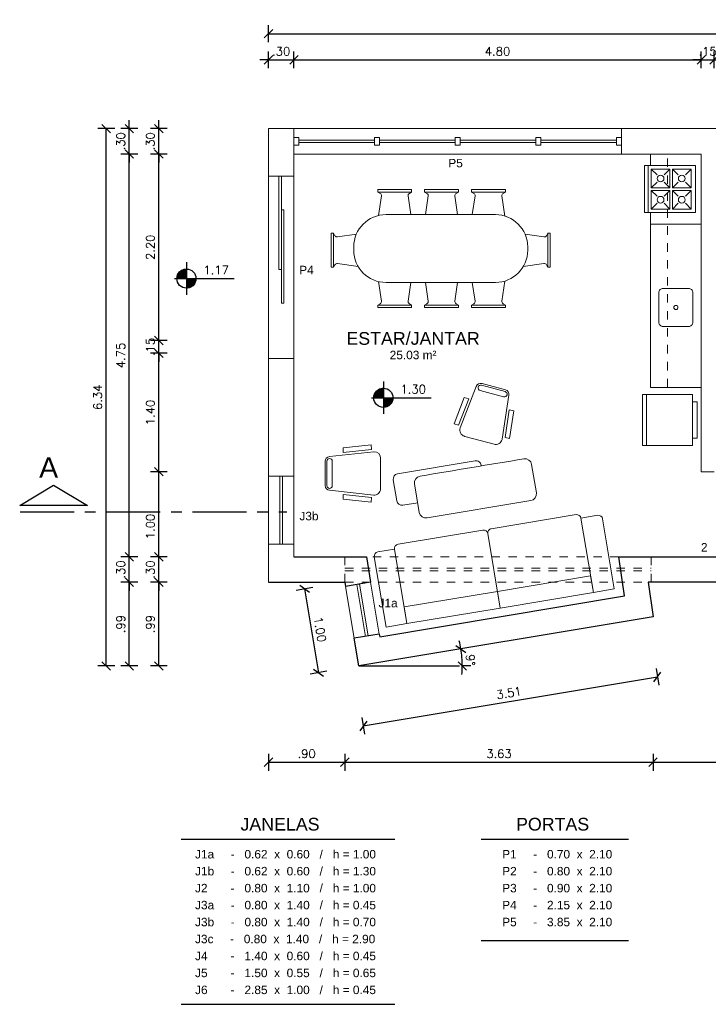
# Model space of a CAD drawing. Header units: metres. Extents: x -2.9 to 16.1, y -10.4 to 2.6.
# Tile 1 of 3: x -2.9 to 5.2, y -10.3 to 1.3. Entities that reach past the tile are written whole.
import ezdxf
from ezdxf.enums import TextEntityAlignment as Align

# ---------------------------------------------------------------- set-up
doc = ezdxf.new("R2010")
doc.units = ezdxf.units.M
for name, pattern in [('CENTER', [50.8, 31.75, -6.35, 6.35, -6.35]), ('DASHDOT', [25.4, 12.7, -6.35, 0, -6.35]), ('DIVIDE', [31.75, 12.7, -6.35, 0, -6.35, 0, -6.35])]:
    doc.linetypes.add(name, pattern=pattern)
for name, color, linetype in [('Cotas', 8, 'Continuous'), ('Esquadria', 5, 'Continuous'), ('L-CORTE', 7, 'Continuous'), ('LAYOUT', 9, 'Continuous'), ('Parede', 1, 'Continuous'), ('Parede Vista', 4, 'Continuous'), ('Piso', 8, 'Continuous'), ('Projeção Sup', 40, 'DIVIDE'), ('Símbolos', 8, 'Continuous'), ('TXT', 4, 'Continuous'), ('TXT-AREA', 3, 'Continuous'), ('TXT-COMODO', 5, 'Continuous'), ('TXT-ESQ-NUM', 3, 'Continuous')]:
    doc.layers.add(name, color=color, linetype=linetype)
doc.styles.add('Arial', font='arial.ttf')
doc.styles.add('ROMANS', font='romans.shx')
doc.dimstyles.new('COTA', dxfattribs={"dimscale": 50, "dimtxt": 0.002, "dimasz": 0.002, "dimexe": 0.002, "dimexo": 0.002, "dimgap": 0.001, "dimtad": 1, "dimzin": 4, "dimdsep": 46, "dimtxsty": 'ROMANS', "dimblk": 'OBLIQUE', "dimcen": 0.002, "dimadec": 0, "dimazin": 0, "dimtfac": 1, "dimtix": 1, "dimtmove": 2, "dimatfit": 3, "dimfxl": 0.002, "dimfxlon": 1, "dimarcsym": 0})

# ---------------------------------------------------------------- blocks, each defined once
blk = doc.blocks.new('*X2')
at = {"color": 0}
for p, q in [((9.157, 7.169), (9.378, 7.389)), ((9.158, 7.178), (9.369, 7.389)), ((9.159, 7.187), (9.359, 7.388)), ((9.16, 7.198), (9.349, 7.387)), ((9.162, 7.208), (9.338, 7.385)), ((9.162, 7.164), (9.382, 7.385)), ((9.164, 7.22), (9.327, 7.383)), ((9.168, 7.232), (9.315, 7.379)), ((9.171, 7.164), (9.382, 7.376)), ((9.173, 7.246), (9.301, 7.374)), ((9.179, 7.261), (9.286, 7.368)), ((9.18, 7.164), (9.382, 7.367)), ((9.189, 7.164), (9.382, 7.358)), ((9.19, 7.28), (9.266, 7.357)), ((9.197, 7.164), (9.382, 7.349)), ((9.206, 7.164), (9.382, 7.341)), ((9.214, 7.313), (9.233, 7.333)), ((9.215, 7.164), (9.382, 7.332)), ((9.224, 7.164), (9.382, 7.323)), ((9.233, 7.164), (9.382, 7.314)), ((9.242, 7.164), (9.382, 7.305)), ((9.25, 7.164), (9.382, 7.296)), ((9.259, 7.164), (9.382, 7.288)), ((9.268, 7.164), (9.382, 7.279)), ((9.277, 7.164), (9.382, 7.27)), ((9.286, 7.164), (9.382, 7.261)), ((9.295, 7.164), (9.382, 7.252)), ((9.303, 7.164), (9.382, 7.243)), ((9.312, 7.164), (9.382, 7.235)), ((9.321, 7.164), (9.382, 7.226)), ((9.33, 7.164), (9.382, 7.217)), ((9.339, 7.164), (9.382, 7.208)), ((9.348, 7.164), (9.382, 7.199)), ((9.356, 7.164), (9.382, 7.19)), ((9.365, 7.164), (9.382, 7.181)), ((9.374, 7.164), (9.382, 7.173))]:
    blk.add_line(p, q, dxfattribs=at)
blk = doc.blocks.new('NIVEL-PB')
at = {"layer": 'TXT', "color": 3}
for p, q in [((0, 0.192), (0, 0.14)), ((0, 0.14), (0, 0)), ((-0.14, 0), (0, 0)), ((0, 0), (0.14, 0)), ((0, 0), (0, -0.14)), ((0.14, 0), (0.562, 0)), ((0, -0.14), (0, -0.191))]:
    blk.add_line(p, q, dxfattribs=at)
blk.add_circle((0, 0), 0.113, dxfattribs=at)
at = {"layer": 'TXT', "color": 3, "xscale": 0.5, "yscale": 0.5, "zscale": 0.5}
blk.add_blockref('*X2', (-4.691, -3.582), dxfattribs=at)
at = {"layer": 'TXT', "color": 3, "xscale": 0.5, "yscale": 0.5, "zscale": 0.5, "rotation": 180}
blk.add_blockref('*X2', (4.691, 3.582), dxfattribs=at)
blk = doc.blocks.new('_Oblique')
at = {"color": 0, "linetype": 'ByBlock', "lineweight": -2}
blk.add_line((-0.5, -0.5), (0.5, 0.5), dxfattribs=at)
blk = doc.blocks.new('*D5')
at = {"layer": 'Cotas', "color": 0, "lineweight": -2, "transparency": 16777216}
for p, q in [((-1.192, -5.35), (-1.392, -5.35)), ((-1.292, -6.338), (-1.292, -5.35)), ((-1.192, -6.338), (-1.392, -6.338))]:
    blk.add_line(p, q, dxfattribs=at)
at = {"layer": 'Defpoints', "color": 0, "transparency": 16777216}
for p in [(-1.292, -5.35), (0.81, -5.35), (1.875, -6.338)]:
    blk.add_point(p, dxfattribs=at)
at = {"layer": 'Cotas', "color": 0, "lineweight": -2, "transparency": 16777216, "xscale": 0.1, "yscale": 0.1, "zscale": 0.1}
for p, rotation in [((-1.292, -5.35), 90), ((-1.292, -6.338), 270)]:
    blk.add_blockref('_Oblique', p, dxfattribs=dict(at, rotation=rotation))
at = {"layer": 'Cotas', "color": 0, "transparency": 16777216, "insert": (-1.392, -5.844), "char_height": 0.1, "attachment_point": 5, "rotation": 90, "style": 'ROMANS'}
blk.add_mtext('.99', dxfattribs=at)
blk = doc.blocks.new('*D6')
at = {"layer": 'Cotas', "color": 0, "lineweight": -2, "transparency": 16777216}
for p, q in [((-1.292, -5.05), (-1.292, -4.95)), ((-1.192, -5.05), (-1.392, -5.05)), ((-1.292, -5.35), (-1.292, -5.05)), ((-1.192, -5.35), (-1.392, -5.35)), ((-1.292, -5.35), (-1.292, -5.45))]:
    blk.add_line(p, q, dxfattribs=at)
at = {"layer": 'Defpoints', "color": 0, "transparency": 16777216}
for p in [(-1.292, -5.05), (1.11, -5.05), (0.81, -5.35)]:
    blk.add_point(p, dxfattribs=at)
at = {"layer": 'Cotas', "color": 0, "lineweight": -2, "transparency": 16777216, "xscale": 0.1, "yscale": 0.1, "zscale": 0.1}
for p, rotation in [((-1.292, -5.05), 270), ((-1.292, -5.35), 90)]:
    blk.add_blockref('_Oblique', p, dxfattribs=dict(at, rotation=rotation))
at = {"layer": 'Cotas', "color": 0, "transparency": 16777216, "insert": (-1.392, -5.2), "char_height": 0.1, "attachment_point": 5, "rotation": 90, "style": 'ROMANS'}
blk.add_mtext('.30', dxfattribs=at)
blk = doc.blocks.new('*D7')
at = {"layer": 'Cotas', "color": 0, "lineweight": -2, "transparency": 16777216}
for p, q in [((-1.192, -4.047), (-1.392, -4.047)), ((-1.292, -5.05), (-1.292, -4.047)), ((-1.192, -5.05), (-1.392, -5.05))]:
    blk.add_line(p, q, dxfattribs=at)
at = {"layer": 'Defpoints', "color": 0, "transparency": 16777216}
for p in [(-1.292, -4.047), (5.91, -4.047), (1.11, -5.05)]:
    blk.add_point(p, dxfattribs=at)
at = {"layer": 'Cotas', "color": 0, "lineweight": -2, "transparency": 16777216, "xscale": 0.1, "yscale": 0.1, "zscale": 0.1}
for p, rotation in [((-1.292, -4.047), 90), ((-1.292, -5.05), 270)]:
    blk.add_blockref('_Oblique', p, dxfattribs=dict(at, rotation=rotation))
at = {"layer": 'Cotas', "color": 0, "transparency": 16777216, "insert": (-1.392, -4.694), "char_height": 0.1, "attachment_point": 5, "rotation": 90, "style": 'ROMANS'}
blk.add_mtext('1.00', dxfattribs=at)
blk = doc.blocks.new('*D8')
at = {"layer": 'Cotas', "color": 0, "lineweight": -2, "transparency": 16777216}
for p, q in [((-1.192, -2.65), (-1.392, -2.65)), ((-1.292, -4.047), (-1.292, -2.65)), ((-1.192, -4.047), (-1.392, -4.047))]:
    blk.add_line(p, q, dxfattribs=at)
at = {"layer": 'Defpoints', "color": 0, "transparency": 16777216}
for p in [(-1.292, -2.65), (6.06, -2.65), (5.91, -4.047)]:
    blk.add_point(p, dxfattribs=at)
at = {"layer": 'Cotas', "color": 0, "lineweight": -2, "transparency": 16777216, "xscale": 0.1, "yscale": 0.1, "zscale": 0.1}
for p, rotation in [((-1.292, -2.65), 90), ((-1.292, -4.047), 270)]:
    blk.add_blockref('_Oblique', p, dxfattribs=dict(at, rotation=rotation))
at = {"layer": 'Cotas', "color": 0, "transparency": 16777216, "insert": (-1.392, -3.349), "char_height": 0.1, "attachment_point": 5, "rotation": 90, "style": 'ROMANS'}
blk.add_mtext('1.40', dxfattribs=at)
blk = doc.blocks.new('*D9')
at = {"layer": 'Cotas', "color": 0, "lineweight": -2, "transparency": 16777216}
for p, q in [((-1.292, -2.5), (-1.292, -2.4)), ((-1.192, -2.5), (-1.392, -2.5)), ((-1.292, -2.65), (-1.292, -2.5)), ((-1.192, -2.65), (-1.392, -2.65)), ((-1.292, -2.65), (-1.292, -2.75))]:
    blk.add_line(p, q, dxfattribs=at)
at = {"layer": 'Defpoints', "color": 0, "transparency": 16777216}
for p in [(-1.292, -2.5), (6.06, -2.5), (6.06, -2.65)]:
    blk.add_point(p, dxfattribs=at)
at = {"layer": 'Cotas', "color": 0, "lineweight": -2, "transparency": 16777216, "xscale": 0.1, "yscale": 0.1, "zscale": 0.1}
for p, rotation in [((-1.292, -2.5), 270), ((-1.292, -2.65), 90)]:
    blk.add_blockref('_Oblique', p, dxfattribs=dict(at, rotation=rotation))
at = {"layer": 'Cotas', "color": 0, "transparency": 16777216, "insert": (-1.392, -2.575), "char_height": 0.1, "attachment_point": 5, "rotation": 90, "style": 'ROMANS'}
blk.add_mtext('.15', dxfattribs=at)
blk = doc.blocks.new('*D10')
at = {"layer": 'Cotas', "color": 0, "lineweight": -2, "transparency": 16777216}
for p, q in [((-1.192, -0.3), (-1.392, -0.3)), ((-1.292, -2.5), (-1.292, -0.3)), ((-1.192, -2.5), (-1.392, -2.5))]:
    blk.add_line(p, q, dxfattribs=at)
at = {"layer": 'Defpoints', "color": 0, "transparency": 16777216}
for p in [(-1.292, -0.3), (6.06, -0.3), (6.06, -2.5)]:
    blk.add_point(p, dxfattribs=at)
at = {"layer": 'Cotas', "color": 0, "lineweight": -2, "transparency": 16777216, "xscale": 0.1, "yscale": 0.1, "zscale": 0.1}
for p, rotation in [((-1.292, -0.3), 90), ((-1.292, -2.5), 270)]:
    blk.add_blockref('_Oblique', p, dxfattribs=dict(at, rotation=rotation))
at = {"layer": 'Cotas', "color": 0, "transparency": 16777216, "insert": (-1.392, -1.4), "char_height": 0.1, "attachment_point": 5, "rotation": 90, "style": 'ROMANS'}
blk.add_mtext('2.20', dxfattribs=at)
blk = doc.blocks.new('*D11')
at = {"layer": 'Cotas', "color": 0, "lineweight": -2, "transparency": 16777216}
for p, q in [((-1.192, 0), (-1.392, 0)), ((-1.292, 0), (-1.292, 0.1)), ((-1.292, -0.3), (-1.292, 0)), ((-1.192, -0.3), (-1.392, -0.3)), ((-1.292, -0.3), (-1.292, -0.4))]:
    blk.add_line(p, q, dxfattribs=at)
at = {"layer": 'Defpoints', "color": 0, "transparency": 16777216}
for p in [(-1.292, 0), (7.297, 0), (6.06, -0.3)]:
    blk.add_point(p, dxfattribs=at)
at = {"layer": 'Cotas', "color": 0, "lineweight": -2, "transparency": 16777216, "xscale": 0.1, "yscale": 0.1, "zscale": 0.1}
for p, rotation in [((-1.292, 0), 270), ((-1.292, -0.3), 90)]:
    blk.add_blockref('_Oblique', p, dxfattribs=dict(at, rotation=rotation))
at = {"layer": 'Cotas', "color": 0, "transparency": 16777216, "insert": (-1.392, -0.15), "char_height": 0.1, "attachment_point": 5, "rotation": 90, "style": 'ROMANS'}
blk.add_mtext('.30', dxfattribs=at)
blk = doc.blocks.new('*D12')
at = {"layer": 'Cotas', "color": 0, "lineweight": -2, "transparency": 16777216}
for p, q in [((-1.54, -5.35), (-1.74, -5.35)), ((-1.64, -6.338), (-1.64, -5.35)), ((-1.54, -6.338), (-1.74, -6.338))]:
    blk.add_line(p, q, dxfattribs=at)
at = {"layer": 'Defpoints', "color": 0, "transparency": 16777216}
for p in [(-1.64, -5.35), (0.81, -5.35), (1.875, -6.338)]:
    blk.add_point(p, dxfattribs=at)
at = {"layer": 'Cotas', "color": 0, "lineweight": -2, "transparency": 16777216, "xscale": 0.1, "yscale": 0.1, "zscale": 0.1}
for p, rotation in [((-1.64, -5.35), 90), ((-1.64, -6.338), 270)]:
    blk.add_blockref('_Oblique', p, dxfattribs=dict(at, rotation=rotation))
at = {"layer": 'Cotas', "color": 0, "transparency": 16777216, "insert": (-1.74, -5.844), "char_height": 0.1, "attachment_point": 5, "rotation": 90, "style": 'ROMANS'}
blk.add_mtext('.99', dxfattribs=at)
blk = doc.blocks.new('*D13')
at = {"layer": 'Cotas', "color": 0, "lineweight": -2, "transparency": 16777216}
for p, q in [((-1.64, -5.05), (-1.64, -4.95)), ((-1.54, -5.05), (-1.74, -5.05)), ((-1.64, -5.35), (-1.64, -5.05)), ((-1.54, -5.35), (-1.74, -5.35)), ((-1.64, -5.35), (-1.64, -5.45))]:
    blk.add_line(p, q, dxfattribs=at)
at = {"layer": 'Defpoints', "color": 0, "transparency": 16777216}
for p in [(-1.64, -5.05), (1.11, -5.05), (0.81, -5.35)]:
    blk.add_point(p, dxfattribs=at)
at = {"layer": 'Cotas', "color": 0, "lineweight": -2, "transparency": 16777216, "xscale": 0.1, "yscale": 0.1, "zscale": 0.1}
for p, rotation in [((-1.64, -5.05), 270), ((-1.64, -5.35), 90)]:
    blk.add_blockref('_Oblique', p, dxfattribs=dict(at, rotation=rotation))
at = {"layer": 'Cotas', "color": 0, "transparency": 16777216, "insert": (-1.74, -5.2), "char_height": 0.1, "attachment_point": 5, "rotation": 90, "style": 'ROMANS'}
blk.add_mtext('.30', dxfattribs=at)
blk = doc.blocks.new('*D14')
at = {"layer": 'Cotas', "color": 0, "lineweight": -2, "transparency": 16777216}
for p, q in [((-1.54, -0.3), (-1.74, -0.3)), ((-1.64, -5.05), (-1.64, -0.3)), ((-1.54, -5.05), (-1.74, -5.05))]:
    blk.add_line(p, q, dxfattribs=at)
at = {"layer": 'Defpoints', "color": 0, "transparency": 16777216}
for p in [(-1.64, -0.3), (1.11, -0.3), (1.11, -5.05)]:
    blk.add_point(p, dxfattribs=at)
at = {"layer": 'Cotas', "color": 0, "lineweight": -2, "transparency": 16777216, "xscale": 0.1, "yscale": 0.1, "zscale": 0.1}
for p, rotation in [((-1.64, -0.3), 90), ((-1.64, -5.05), 270)]:
    blk.add_blockref('_Oblique', p, dxfattribs=dict(at, rotation=rotation))
at = {"layer": 'Cotas', "color": 0, "transparency": 16777216, "insert": (-1.74, -2.675), "char_height": 0.1, "attachment_point": 5, "rotation": 90, "style": 'ROMANS'}
blk.add_mtext('4.75', dxfattribs=at)
blk = doc.blocks.new('*D15')
at = {"layer": 'Cotas', "color": 0, "lineweight": -2, "transparency": 16777216}
for p, q in [((-1.54, 0), (-1.74, 0)), ((-1.64, 0), (-1.64, 0.1)), ((-1.64, -0.3), (-1.64, 0)), ((-1.54, -0.3), (-1.74, -0.3)), ((-1.64, -0.3), (-1.64, -0.4))]:
    blk.add_line(p, q, dxfattribs=at)
at = {"layer": 'Defpoints', "color": 0, "transparency": 16777216}
for p in [(-1.64, 0), (1.11, 0), (1.11, -0.3)]:
    blk.add_point(p, dxfattribs=at)
at = {"layer": 'Cotas', "color": 0, "lineweight": -2, "transparency": 16777216, "xscale": 0.1, "yscale": 0.1, "zscale": 0.1}
for p, rotation in [((-1.64, 0), 270), ((-1.64, -0.3), 90)]:
    blk.add_blockref('_Oblique', p, dxfattribs=dict(at, rotation=rotation))
at = {"layer": 'Cotas', "color": 0, "transparency": 16777216, "insert": (-1.74, -0.15), "char_height": 0.1, "attachment_point": 5, "rotation": 90, "style": 'ROMANS'}
blk.add_mtext('.30', dxfattribs=at)
blk = doc.blocks.new('*D16')
at = {"layer": 'Cotas', "color": 0, "lineweight": -2, "transparency": 16777216}
for p, q in [((-1.812, 0), (-2.012, 0)), ((-1.912, -6.338), (-1.912, 0)), ((-1.812, -6.338), (-2.012, -6.338))]:
    blk.add_line(p, q, dxfattribs=at)
at = {"layer": 'Defpoints', "color": 0, "transparency": 16777216}
for p in [(0.81, 0), (-1.912, 0), (1.875, -6.338)]:
    blk.add_point(p, dxfattribs=at)
at = {"layer": 'Cotas', "color": 0, "lineweight": -2, "transparency": 16777216, "xscale": 0.1, "yscale": 0.1, "zscale": 0.1}
for p, rotation in [((-1.912, 0), 90), ((-1.912, -6.338), 270)]:
    blk.add_blockref('_Oblique', p, dxfattribs=dict(at, rotation=rotation))
at = {"layer": 'Cotas', "color": 0, "transparency": 16777216, "insert": (-2.012, -3.169), "char_height": 0.1, "attachment_point": 5, "rotation": 90, "style": 'ROMANS'}
blk.add_mtext('6.34', dxfattribs=at)
blk = doc.blocks.new('*D17')
at = {"layer": 'Cotas', "color": 0, "lineweight": -2, "transparency": 16777216}
for p, q in [((0.524, -5.413), (0.327, -5.446)), ((0.426, -5.429), (0.59, -6.417)), ((0.689, -6.401), (0.492, -6.434))]:
    blk.add_line(p, q, dxfattribs=at)
at = {"layer": 'Defpoints', "color": 0, "transparency": 16777216}
for p in [(0.9, -5.35), (1.065, -6.338), (0.59, -6.417)]:
    blk.add_point(p, dxfattribs=at)
at = {"layer": 'Cotas', "color": 0, "lineweight": -2, "transparency": 16777216, "xscale": 0.1, "yscale": 0.1, "zscale": 0.1}
for p, rotation in [((0.426, -5.429), 99.47307017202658), ((0.59, -6.417), 279.4730701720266)]:
    blk.add_blockref('_Oblique', p, dxfattribs=dict(at, rotation=rotation))
at = {"layer": 'Cotas', "color": 0, "transparency": 16777216, "insert": (0.607, -5.907), "char_height": 0.1, "attachment_point": 5, "rotation": 279.4731, "style": 'ROMANS'}
blk.add_mtext('1.00', dxfattribs=at)
blk = doc.blocks.new('*D18')
at = {"layer": 'Cotas', "color": 0, "lineweight": -2, "transparency": 16777216}
for p, q in [((4.567, -6.368), (4.599, -6.565)), ((1.117, -7.045), (4.583, -6.467)), ((1.1, -6.946), (1.133, -7.143))]:
    blk.add_line(p, q, dxfattribs=at)
at = {"layer": 'Defpoints', "color": 0, "transparency": 16777216}
for p in [(4.531, -6.156), (4.583, -6.467), (1.065, -6.734)]:
    blk.add_point(p, dxfattribs=at)
at = {"layer": 'Cotas', "color": 0, "lineweight": -2, "transparency": 16777216, "xscale": 0.1, "yscale": 0.1, "zscale": 0.1}
for p, rotation in [((4.583, -6.467), 9.466397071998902), ((1.117, -7.045), 189.4663970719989)]:
    blk.add_blockref('_Oblique', p, dxfattribs=dict(at, rotation=rotation))
at = {"layer": 'Cotas', "color": 0, "transparency": 16777216, "insert": (2.833, -6.657), "char_height": 0.1, "attachment_point": 5, "rotation": 9.4664, "style": 'ROMANS'}
blk.add_mtext('3.51', dxfattribs=at)
blk = doc.blocks.new('*D19')
at = {"layer": 'Cotas', "color": 0, "lineweight": -2, "transparency": 16777216}
blk.add_line((2.384, -6.338), (2.284, -6.338), dxfattribs=at)
for start, end in [(9.4664, 14.1672), (0, 9.4664), (355.2992, 0)]:
    blk.add_arc((1.065, -6.338), 1.219, start, end, dxfattribs=at)
at = {"layer": 'Defpoints', "color": 0, "transparency": 16777216}
for p in [(4.531, -5.76), (2.277, -6.204), (1.065, -6.338), (1.065, -6.338), (2.252, -6.338)]:
    blk.add_point(p, dxfattribs=at)
at = {"layer": 'Cotas', "color": 0, "lineweight": -2, "transparency": 16777216, "xscale": 0.1, "yscale": 0.1, "zscale": 0.1}
for p, rotation in [((2.267, -6.137), 279.466397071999), ((2.284, -6.338), 89.99999999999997)]:
    blk.add_blockref('_Oblique', p, dxfattribs=dict(at, rotation=rotation))
at = {"layer": 'Cotas', "color": 0, "transparency": 16777216, "insert": (2.379, -6.268), "char_height": 0.1, "attachment_point": 5, "rotation": 273.0294, "style": 'ROMANS'}
blk.add_mtext('9°', dxfattribs=at)
blk = doc.blocks.new('*D20')
at = {"layer": 'Cotas', "color": 0, "lineweight": -2, "transparency": 16777216}
for p, q in [((0, 0.711), (0, 0.911)), ((0.3, 0.711), (0.3, 0.911)), ((0, 0.811), (-0.1, 0.811)), ((0, 0.811), (0.3, 0.811)), ((0.3, 0.811), (0.4, 0.811))]:
    blk.add_line(p, q, dxfattribs=at)
at = {"layer": 'Defpoints', "color": 0, "transparency": 16777216}
for p in [(0.3, 0.811), (0, 0.157), (0.3, 0.157)]:
    blk.add_point(p, dxfattribs=at)
at = {"layer": 'Cotas', "color": 0, "lineweight": -2, "transparency": 16777216, "xscale": 0.1, "yscale": 0.1, "zscale": 0.1}
blk.add_blockref('_Oblique', (0, 0.811), dxfattribs=at)
at = {"layer": 'Cotas', "color": 0, "lineweight": -2, "transparency": 16777216, "xscale": 0.1, "yscale": 0.1, "zscale": 0.1, "rotation": 180}
blk.add_blockref('_Oblique', (0.3, 0.811), dxfattribs=at)
at = {"layer": 'Cotas', "color": 0, "transparency": 16777216, "insert": (0.15, 0.911), "char_height": 0.1, "attachment_point": 5, "style": 'ROMANS'}
blk.add_mtext('.30', dxfattribs=at)
blk = doc.blocks.new('*D21')
at = {"layer": 'Cotas', "color": 0, "lineweight": -2, "transparency": 16777216}
for p, q in [((0.3, 0.711), (0.3, 0.911)), ((5.1, 0.711), (5.1, 0.911)), ((0.3, 0.811), (5.1, 0.811))]:
    blk.add_line(p, q, dxfattribs=at)
at = {"layer": 'Defpoints', "color": 0, "transparency": 16777216}
for p in [(5.1, 0.811), (0.3, 0.157), (5.1, -0.143)]:
    blk.add_point(p, dxfattribs=at)
at = {"layer": 'Cotas', "color": 0, "lineweight": -2, "transparency": 16777216, "xscale": 0.1, "yscale": 0.1, "zscale": 0.1, "rotation": 180}
blk.add_blockref('_Oblique', (0.3, 0.811), dxfattribs=at)
at = {"layer": 'Cotas', "color": 0, "lineweight": -2, "transparency": 16777216, "xscale": 0.1, "yscale": 0.1, "zscale": 0.1}
blk.add_blockref('_Oblique', (5.1, 0.811), dxfattribs=at)
at = {"layer": 'Cotas', "color": 0, "transparency": 16777216, "insert": (2.7, 0.911), "char_height": 0.1, "attachment_point": 5, "style": 'ROMANS'}
blk.add_mtext('4.80', dxfattribs=at)
blk = doc.blocks.new('*D22')
at = {"layer": 'Cotas', "color": 0, "lineweight": -2, "transparency": 16777216}
for p, q in [((5.1, 0.711), (5.1, 0.911)), ((5.25, 0.711), (5.25, 0.911)), ((5.1, 0.811), (5, 0.811)), ((5.1, 0.811), (5.25, 0.811)), ((5.25, 0.811), (5.35, 0.811))]:
    blk.add_line(p, q, dxfattribs=at)
at = {"layer": 'Defpoints', "color": 0, "transparency": 16777216}
for p in [(5.25, 0.811), (5.1, -0.143), (5.25, -0.143)]:
    blk.add_point(p, dxfattribs=at)
at = {"layer": 'Cotas', "color": 0, "lineweight": -2, "transparency": 16777216, "xscale": 0.1, "yscale": 0.1, "zscale": 0.1}
blk.add_blockref('_Oblique', (5.1, 0.811), dxfattribs=at)
at = {"layer": 'Cotas', "color": 0, "lineweight": -2, "transparency": 16777216, "xscale": 0.1, "yscale": 0.1, "zscale": 0.1, "rotation": 180}
blk.add_blockref('_Oblique', (5.25, 0.811), dxfattribs=at)
at = {"layer": 'Cotas', "color": 0, "transparency": 16777216, "insert": (5.175, 0.911), "char_height": 0.1, "attachment_point": 5, "style": 'ROMANS'}
blk.add_mtext('.15', dxfattribs=at)
blk = doc.blocks.new('*D28')
at = {"layer": 'Cotas', "color": 0, "lineweight": -2, "transparency": 16777216}
for p, q in [((0, 1.019), (0, 1.219)), ((13.3, 1.019), (13.3, 1.219)), ((0, 1.119), (13.3, 1.119))]:
    blk.add_line(p, q, dxfattribs=at)
at = {"layer": 'Defpoints', "color": 0, "transparency": 16777216}
for p in [(13.3, 1.119), (0, -0.085), (13.3, -0.085)]:
    blk.add_point(p, dxfattribs=at)
at = {"layer": 'Cotas', "color": 0, "lineweight": -2, "transparency": 16777216, "xscale": 0.1, "yscale": 0.1, "zscale": 0.1, "rotation": 180}
blk.add_blockref('_Oblique', (0, 1.119), dxfattribs=at)
at = {"layer": 'Cotas', "color": 0, "lineweight": -2, "transparency": 16777216, "xscale": 0.1, "yscale": 0.1, "zscale": 0.1}
blk.add_blockref('_Oblique', (13.3, 1.119), dxfattribs=at)
at = {"layer": 'Cotas', "color": 0, "transparency": 16777216, "insert": (6.65, 1.219), "char_height": 0.1, "attachment_point": 5, "style": 'ROMANS'}
blk.add_mtext('13.30', dxfattribs=at)
blk = doc.blocks.new('*D29')
at = {"layer": 'Cotas', "color": 0, "lineweight": -2, "transparency": 16777216}
for p, q in [((0, -7.373), (0, -7.573)), ((0.9, -7.373), (0.9, -7.573)), ((0, -7.473), (0.9, -7.473))]:
    blk.add_line(p, q, dxfattribs=at)
at = {"layer": 'Defpoints', "color": 0, "transparency": 16777216}
for p in [(0, -5.35), (0.9, -5.35), (0.9, -7.473)]:
    blk.add_point(p, dxfattribs=at)
at = {"layer": 'Cotas', "color": 0, "lineweight": -2, "transparency": 16777216, "xscale": 0.1, "yscale": 0.1, "zscale": 0.1, "rotation": 180}
blk.add_blockref('_Oblique', (0, -7.473), dxfattribs=at)
at = {"layer": 'Cotas', "color": 0, "lineweight": -2, "transparency": 16777216, "xscale": 0.1, "yscale": 0.1, "zscale": 0.1}
blk.add_blockref('_Oblique', (0.9, -7.473), dxfattribs=at)
at = {"layer": 'Cotas', "color": 0, "transparency": 16777216, "insert": (0.45, -7.373), "char_height": 0.1, "attachment_point": 5, "style": 'ROMANS'}
blk.add_mtext('.90', dxfattribs=at)
blk = doc.blocks.new('*D30')
at = {"layer": 'Cotas', "color": 0, "lineweight": -2, "transparency": 16777216}
for p, q in [((0.9, -7.373), (0.9, -7.573)), ((4.531, -7.373), (4.531, -7.573)), ((0.9, -7.473), (4.531, -7.473))]:
    blk.add_line(p, q, dxfattribs=at)
at = {"layer": 'Defpoints', "color": 0, "transparency": 16777216}
for p in [(0.9, -5.35), (4.531, -5.76), (4.531, -7.473)]:
    blk.add_point(p, dxfattribs=at)
at = {"layer": 'Cotas', "color": 0, "lineweight": -2, "transparency": 16777216, "xscale": 0.1, "yscale": 0.1, "zscale": 0.1, "rotation": 180}
blk.add_blockref('_Oblique', (0.9, -7.473), dxfattribs=at)
at = {"layer": 'Cotas', "color": 0, "lineweight": -2, "transparency": 16777216, "xscale": 0.1, "yscale": 0.1, "zscale": 0.1}
blk.add_blockref('_Oblique', (4.531, -7.473), dxfattribs=at)
at = {"layer": 'Cotas', "color": 0, "transparency": 16777216, "insert": (2.716, -7.373), "char_height": 0.1, "attachment_point": 5, "style": 'ROMANS'}
blk.add_mtext('3.63', dxfattribs=at)
blk = doc.blocks.new('*D31')
at = {"layer": 'Cotas', "color": 0, "lineweight": -2, "transparency": 16777216}
for p, q in [((4.531, -7.373), (4.531, -7.573)), ((7.493, -7.373), (7.493, -7.573)), ((4.531, -7.473), (7.493, -7.473))]:
    blk.add_line(p, q, dxfattribs=at)
at = {"layer": 'Defpoints', "color": 0, "transparency": 16777216}
for p in [(4.531, -5.76), (7.493, -6.848), (7.493, -7.473)]:
    blk.add_point(p, dxfattribs=at)
at = {"layer": 'Cotas', "color": 0, "lineweight": -2, "transparency": 16777216, "xscale": 0.1, "yscale": 0.1, "zscale": 0.1, "rotation": 180}
blk.add_blockref('_Oblique', (4.531, -7.473), dxfattribs=at)
at = {"layer": 'Cotas', "color": 0, "lineweight": -2, "transparency": 16777216, "xscale": 0.1, "yscale": 0.1, "zscale": 0.1}
blk.add_blockref('_Oblique', (7.493, -7.473), dxfattribs=at)
at = {"layer": 'Cotas', "color": 0, "transparency": 16777216, "insert": (6.012, -7.373), "char_height": 0.1, "attachment_point": 5, "style": 'ROMANS'}
blk.add_mtext('2.96', dxfattribs=at)

msp = doc.modelspace()

# ---------------------------------------------------------------- linework, layer by layer
msp.add_line((1.306, -5.962), (1.01, -6.011))
at = {"layer": 'Cotas'}
msp.add_line((1.065, -6.338), (2.252, -6.338), dxfattribs=at)
at = {"layer": 'Esquadria', "lineweight": 15}
for points in [[(0.356, -0.196), (0.3, -0.196), (0.3, -0.104), (0.356, -0.104)], [(1.251, -0.196), (1.307, -0.196), (1.307, -0.104), (1.251, -0.104)], [(2.201, -0.196), (2.257, -0.196), (2.257, -0.104), (2.201, -0.104)], [(2.257, -0.196), (2.201, -0.196), (2.201, -0.104), (2.257, -0.104)], [(3.208, -0.196), (3.152, -0.196), (3.152, -0.104), (3.208, -0.104)], [(4.102, -0.196), (4.158, -0.196), (4.158, -0.104), (4.102, -0.104)], [(0.122, -1.662), (0.152, -1.662), (0.152, -0.562), (0.122, -0.562)], [(0.152, -2.058), (0.182, -2.058), (0.182, -0.958), (0.152, -0.958)]]:
    msp.add_lwpolyline(points, close=True, dxfattribs=at)
for points in [[(1.251, -0.135), (0.356, -0.135)], [(1.251, -0.165), (0.356, -0.165)], [(2.201, -0.135), (1.307, -0.135)], [(2.201, -0.165), (1.307, -0.165)], [(2.257, -0.135), (3.152, -0.135)], [(2.257, -0.165), (3.152, -0.165)], [(3.208, -0.135), (4.102, -0.135)], [(3.208, -0.165), (4.102, -0.165)], [(0.135, -4.1), (0.135, -4.9)], [(0.165, -4.1), (0.165, -4.9)], [(1.041, -5.377), (1.143, -5.989)], [(1.071, -5.372), (1.173, -5.984)]]:
    msp.add_lwpolyline(points, dxfattribs=at)
at = {"layer": 'L-CORTE', "linetype": 'CENTER', "ltscale": 0.02}
msp.add_line((-2.926, -4.521), (0.216, -4.521), dxfattribs=at)
at = {"layer": 'L-CORTE', "color": 7, "linetype": 'DASHDOT', "ltscale": 1.5}
msp.add_lwpolyline([(-2.931, -4.447), (-2.532, -4.207), (-2.133, -4.447), (-2.931, -4.447)], dxfattribs=at)
at = {"layer": 'LAYOUT', "lineweight": 9}
for p, q in [((4.5, -0.3), (5.1, -0.3)), ((4.5, -0.436), (4.5, -0.3)), ((5.1, -0.3), (5.1, -3.062)), ((4.431, -0.436), (5.031, -0.436)), ((4.431, -0.436), (4.431, -0.991)), ((4.474, -0.436), (4.474, -0.991)), ((5.031, -0.436), (5.031, -0.991)), ((4.431, -0.991), (5.031, -0.991)), ((4.5, -3.052), (4.5, -0.991)), ((5.013, -1.126), (4.5, -1.126)), ((4.5, -1.126), (5.1, -1.126)), ((4.5, -3.052), (5.1, -3.052)), ((4.407, -3.137), (4.407, -3.739)), ((4.995, -3.137), (4.407, -3.137)), ((4.453, -3.137), (4.453, -3.739)), ((4.995, -3.137), (4.995, -3.739)), ((5.051, -3.223), (4.995, -3.223)), ((4.995, -3.223), (4.995, -3.653)), ((5.051, -3.223), (5.051, -3.653)), ((5.051, -3.653), (4.995, -3.653)), ((4.995, -3.739), (4.407, -3.739))]:
    msp.add_line(p, q, dxfattribs=at)
at = {"layer": 'LAYOUT', "color": 8, "lineweight": 9}
for p, q in [((4.51, -0.479), (4.73, -0.479)), ((4.51, -0.479), (4.578, -0.546)), ((4.51, -0.479), (4.51, -0.699)), ((4.73, -0.479), (4.663, -0.546)), ((4.73, -0.479), (4.73, -0.699)), ((4.76, -0.479), (4.76, -0.699)), ((4.76, -0.479), (4.828, -0.546)), ((4.76, -0.479), (4.98, -0.479)), ((4.98, -0.479), (4.913, -0.546)), ((4.98, -0.479), (4.98, -0.699)), ((4.578, -0.631), (4.51, -0.699)), ((4.663, -0.631), (4.73, -0.699)), ((4.828, -0.631), (4.76, -0.699)), ((4.913, -0.631), (4.98, -0.699)), ((4.51, -0.699), (4.73, -0.699)), ((4.51, -0.729), (4.73, -0.729)), ((4.51, -0.729), (4.578, -0.796)), ((4.51, -0.729), (4.51, -0.949)), ((4.73, -0.729), (4.663, -0.796)), ((4.73, -0.729), (4.73, -0.949)), ((4.76, -0.699), (4.98, -0.699)), ((4.76, -0.729), (4.76, -0.949)), ((4.76, -0.729), (4.828, -0.796)), ((4.76, -0.729), (4.98, -0.729)), ((4.98, -0.729), (4.913, -0.796)), ((4.98, -0.729), (4.98, -0.949)), ((4.578, -0.881), (4.51, -0.949)), ((4.663, -0.881), (4.73, -0.949)), ((4.828, -0.881), (4.76, -0.949)), ((4.913, -0.881), (4.98, -0.949)), ((4.51, -0.949), (4.73, -0.949)), ((4.76, -0.949), (4.98, -0.949))]:
    msp.add_line(p, q, dxfattribs=at)
at = {"layer": 'LAYOUT', "lineweight": 9}
for points in [[(1.288, -0.749), (1.687, -0.749), (1.687, -0.719), (1.288, -0.719)], [(1.84, -0.749), (2.24, -0.749), (2.24, -0.719), (1.84, -0.719)], [(2.392, -0.749), (2.792, -0.749), (2.792, -0.719), (2.392, -0.719)], [(0.768, -1.635), (0.738, -1.635), (0.738, -1.235), (0.768, -1.235)], [(3.291, -1.635), (3.321, -1.635), (3.321, -1.235), (3.291, -1.235)], [(1.288, -2.081), (1.687, -2.081), (1.687, -2.111), (1.288, -2.111)], [(1.84, -2.081), (2.24, -2.081), (2.24, -2.111), (1.84, -2.111)], [(2.392, -2.081), (2.792, -2.081), (2.792, -2.111), (2.392, -2.111)], [(2.239, -3.498), (2.187, -3.481), (2.307, -3.171), (2.36, -3.188)], [(2.787, -3.645), (2.841, -3.656), (2.891, -3.328), (2.837, -3.316)], [(1.213, -3.783), (1.21, -3.728), (0.88, -3.765), (0.882, -3.82)], [(1.213, -4.35), (1.21, -4.406), (0.88, -4.369), (0.882, -4.314)], [(2.697, -5.458), (3.796, -5.274), (3.829, -5.472), (2.73, -5.655)], [(1.632, -5.838), (2.73, -5.655), (2.697, -5.458), (1.599, -5.641)]]:
    msp.add_lwpolyline(points, close=True, dxfattribs=at)
for points in [[(1.288, -0.749), (1.315, -0.764, -0.315789), (1.331, -0.795), (1.296, -1.026)], [(1.677, -1.015), (1.644, -0.795, -0.315301), (1.66, -0.764), (1.687, -0.749)], [(1.84, -0.749), (1.867, -0.764, -0.315789), (1.883, -0.795), (1.85, -1.015)], [(2.229, -1.015), (2.196, -0.795, -0.315301), (2.212, -0.764), (2.239, -0.749)], [(2.392, -0.749), (2.42, -0.764, -0.315645), (2.435, -0.795), (2.402, -1.015)], [(2.784, -1.032), (2.749, -0.795, -0.316278), (2.764, -0.764), (2.792, -0.749)], [(0.768, -1.235), (0.783, -1.263, 0.315934), (0.814, -1.278), (1.036, -1.245)], [(3.291, -1.235), (3.276, -1.263, -0.315934), (3.245, -1.278), (3.023, -1.245)], [(1.058, -1.628), (0.814, -1.592, 0.315591), (0.783, -1.607), (0.768, -1.635)], [(3.001, -1.628), (3.245, -1.592, -0.315591), (3.276, -1.607), (3.291, -1.635)], [(1.288, -2.081), (1.315, -2.066, 0.315789), (1.331, -2.035), (1.296, -1.804)], [(1.677, -1.815), (1.644, -2.035, 0.315301), (1.66, -2.066), (1.687, -2.081)], [(1.84, -2.081), (1.867, -2.066, 0.315789), (1.883, -2.035), (1.85, -1.815)], [(2.229, -1.815), (2.196, -2.035, 0.315301), (2.212, -2.066), (2.239, -2.081)], [(2.392, -2.081), (2.42, -2.066, 0.315645), (2.435, -2.035), (2.402, -1.815)], [(2.784, -1.798), (2.749, -2.035, 0.316278), (2.764, -2.066), (2.792, -2.081)], [(2.312, -3.63), (2.658, -3.723, 0.414227), (2.752, -3.668, 0.017167), (2.754, -3.663), (2.833, -3.145, 0.395606), (2.793, -3.081), (2.516, -3.007, 0.396133), (2.449, -3.042), (2.259, -3.531, 0.414337), (2.307, -3.628)], [(2.508, -3.979), (2.506, -3.969, 0.414496), (2.437, -3.919), (1.52, -4.072, 0.414142), (1.471, -4.141), (1.513, -4.392, 0.413988), (1.582, -4.442), (1.758, -4.412)]]:
    msp.add_lwpolyline(points, format="xyb", dxfattribs=at)
for points in [[(1.637, -0.749), (1.338, -0.749)], [(2.19, -0.749), (1.89, -0.749)], [(2.742, -0.749), (2.442, -0.749)], [(0.768, -1.585), (0.768, -1.285)], [(3.291, -1.585), (3.291, -1.285)], [(1.637, -2.081), (1.338, -2.081)], [(2.19, -2.081), (1.89, -2.081)], [(2.742, -2.081), (2.442, -2.081)]]:
    msp.add_lwpolyline(points, dxfattribs=at)
for points in [[(3.054, -1.435, -0.414129), (2.674, -1.815), (1.385, -1.815, -0.414183), (1.005, -1.435), (1.005, -1.395, -0.414202), (1.385, -1.015), (2.674, -1.015, -0.414148), (3.054, -1.395)], [(4.95, -1.885), (4.65, -1.885, 0.414214), (4.6, -1.935), (4.6, -2.285, 0.414214), (4.65, -2.335), (4.95, -2.335, 0.414214), (5, -2.285), (5, -1.935, 0.414214)], [(2.771, -3.163), (2.494, -3.089, -0.400972), (2.47, -3.05, -0.401757), (2.51, -3.028), (2.787, -3.102, -0.400833), (2.811, -3.141, -0.401101)], [(0.667, -4.211, 0.396253), (0.718, -4.265), (1.24, -4.323, 0.414424), (1.321, -4.251, 0.016283), (1.321, -4.246), (1.321, -3.888, 0.413977), (1.244, -3.811, 0.016522), (1.24, -3.811), (0.718, -3.868, 0.395637), (0.667, -3.923)], [(0.752, -3.923), (0.752, -4.211, -0.401831), (0.72, -4.244, -0.401627), (0.689, -4.211), (0.689, -3.923, -0.400602), (0.72, -3.89, -0.400806)], [(3.009, -3.895, 0.000004), (1.787, -4.099, 0.414189), (1.721, -4.191), (1.777, -4.526, 0.413927), (1.869, -4.592), (3.091, -4.388, 0.414053), (3.157, -4.296), (3.101, -3.961, 0.413842)], [(3.682, -4.594), (3.829, -5.472), (2.73, -5.655), (2.584, -4.777, -0.414361), (2.625, -4.719), (3.625, -4.553, -0.414008)], [(3.88, -4.561), (3.682, -4.594), (3.829, -5.472), (4.075, -5.43), (3.937, -4.602, 0.414057)], [(1.485, -4.96), (1.632, -5.838), (2.73, -5.655), (2.584, -4.777, 0.414497), (2.526, -4.736), (1.527, -4.903, 0.414714)], [(1.288, -4.993), (1.485, -4.96), (1.632, -5.838), (1.385, -5.879), (1.247, -5.05, -0.414008)]]:
    msp.add_lwpolyline(points, format="xyb", close=True, dxfattribs=at)
at = {"layer": 'LAYOUT', "color": 8, "lineweight": 9}
for centre in [(4.62, -0.589), (4.87, -0.589), (4.62, -0.839), (4.87, -0.839)]:
    msp.add_circle(centre, 0.04, dxfattribs=at)
at = {"layer": 'LAYOUT', "lineweight": 9}
msp.add_circle((4.8, -2.11), 0.025, dxfattribs=at)
msp.add_open_spline([(2.307, -3.628), (2.309, -3.629), (2.31, -3.629), (2.312, -3.63)], degree=3, dxfattribs=at)
at = {"layer": 'Parede', "lineweight": 20}
for p, q in [((4.158, 0), (6.486, 0)), ((4.158, -0.3), (4.158, 0)), ((5.1, -0.3), (4.158, -0.3)), ((5.1, -4.047), (5.1, -0.3)), ((5.25, -4.047), (5.1, -4.047)), ((0, -5.35), (0, -4.9)), ((0, -4.9), (0.3, -4.9)), ((0.3, -4.9), (0.3, -5.05)), ((0.9, -5.05), (0.94, -5.05))]:
    msp.add_line(p, q, dxfattribs=at)
at = {"layer": 'Parede'}
msp.add_line((1.204, -5.35), (0.908, -5.399), dxfattribs=at)
at = {"layer": 'Parede', "lineweight": 20}
for points in [[(0, 0), (0.3, 0), (0.3, -0.562), (0, -0.562)], [(0, -4.1), (0.3, -4.1), (0.3, -2.712), (0, -2.712)]]:
    msp.add_lwpolyline(points, close=True, dxfattribs=at)
at = {"layer": 'Parede'}
for points in [[(0.3, -5.05), (1.154, -5.05), (1.204, -5.35)], [(1.306, -5.962), (1.311, -5.993), (4.193, -5.512), (4.128, -5.05), (5.398, -5.05), (5.398, -5.35), (4.473, -5.35), (4.531, -5.76), (1.065, -6.338), (1.01, -6.011)], [(0, -5.35), (0.9, -5.35), (0.908, -5.399)]]:
    msp.add_lwpolyline(points, dxfattribs=at)
at = {"layer": 'Parede Vista', "lineweight": 9}
for points in [[(0, -4.1), (0, -4.9)], [(0.3, -4.9), (0.3, -4.1)], [(0.908, -5.399), (1.01, -6.011)], [(1.306, -5.962), (1.204, -5.35)]]:
    msp.add_lwpolyline(points, dxfattribs=at)
at = {"layer": 'Piso', "lineweight": 9}
for points in [[(0.3, 0), (4.158, 0)], [(4.158, -0.3), (0.3, -0.3)], [(0, -2.712), (0, -0.562)], [(0.3, -0.562), (0.3, -2.712)]]:
    msp.add_lwpolyline(points, dxfattribs=at)
at = {"layer": 'Projeção Sup', "lineweight": 9, "ltscale": 0.005}
for p, q in [((4.7, -3.052), (4.7, -0.3)), ((0.9, -5.35), (0.9, -5.05)), ((4.128, -5.05), (1.154, -5.05)), ((4.51, -5.05), (4.51, -5.35)), ((0.9, -5.35), (4.473, -5.35))]:
    msp.add_line(p, q, dxfattribs=at)
for points in [[(0.9, -5.185), (4.51, -5.185)], [(0.9, -5.215), (4.51, -5.215)]]:
    msp.add_lwpolyline(points, dxfattribs=at)
at = {"layer": 'TXT'}
for p, q in [((-1.03, -8.38), (1.487, -8.38)), ((2.507, -8.38), (4.242, -8.38)), ((2.507, -9.576), (4.242, -9.576)), ((-1.03, -10.328), (1.487, -10.328))]:
    msp.add_line(p, q, dxfattribs=at)

# ---------------------------------------------------------------- block references
at = {"layer": 'Símbolos', "color": 3}
for p in [(-0.967, -1.769), (1.354, -3.175)]:
    msp.add_blockref('NIVEL-PB', p, dxfattribs=at)

# ---------------------------------------------------------------- texts
at = {"layer": 'L-CORTE', "color": 7, "style": 'Arial'}
msp.add_text('A', height=0.24, dxfattribs=at).set_placement((-2.702, -4.117))
at = {"layer": 'TXT', "char_height": 0.1, "attachment_point": 1, "style": 'Arial'}
for s, insert in [('J1a     -   0.62  x  0.60   /   h = 1.00', (-0.865, -8.508)), ('P1     -   0.70  x  2.10', (2.754, -8.508)), ('J1b     -   0.62  x  0.60   /   h = 1.30', (-0.865, -8.708)), ('P2     -   0.80  x  2.10', (2.754, -8.708)), ('J2       -   0.80  x  1.10   /   h = 1.00', (-0.865, -8.908)), ('P3     -   0.90  x  2.10', (2.754, -8.908)), ('J3a     -   0.80  x  1.40   /   h = 0.45', (-0.865, -9.108)), ('P4     -   2.15  x  2.10', (2.754, -9.108)), ('J3b     -   0.80  x  1.40   /   h = 0.70', (-0.865, -9.308)), ('P5     -   3.85  x  2.10', (2.754, -9.308)), ('J3c     -   0.80  x  1.40   /   h = 2.90', (-0.865, -9.508)), ('J4       -   1.40  x  0.60   /   h = 0.45', (-0.865, -9.708)), ('J5       -   1.50  x  0.55   /   h = 0.65', (-0.865, -9.908)), ('J6       -   2.85  x  1.00   /   h = 0.45', (-0.865, -10.108))]:
    msp.add_mtext_dynamic_manual_height_columns(s, width=2.87652, gutter_width=0.5, heights=[0], dxfattribs=dict(at, insert=insert))
at = {"layer": 'TXT-AREA', "style": 'Arial'}
msp.add_text('25.03 m²', height=0.1, dxfattribs=at).set_placement((1.704, -2.72), align=Align.CENTER)
at = {"layer": 'TXT-COMODO', "style": 'Arial'}
for s, p in [('ESTAR/JANTAR', (1.704, -2.55)), ('JANELAS', (0.136, -8.279)), ('PORTAS', (3.348, -8.279))]:
    msp.add_text(s, height=0.15, dxfattribs=at).set_placement(p, align=Align.CENTER)
at = {"layer": 'TXT-ESQ-NUM', "style": 'Arial'}
for s, p in [('P5', (2.119, -0.457)), ('P4', (0.362, -1.718)), ('J3b', (0.365, -4.62)), ('2', (5.096, -4.988)), ('J1a', (1.297, -5.646))]:
    msp.add_text(s, height=0.1, dxfattribs=at).set_placement(p)
at = {"layer": 'TXT-ESQ-NUM', "color": 3, "style": 'ROMANS'}
for s, p in [('1.17', (-0.616, -1.718)), ('1.30', (1.706, -3.124))]:
    msp.add_text(s, height=0.1, dxfattribs=at).set_placement(p, align=Align.CENTER)

# ---------------------------------------------------------------- dimensions: what is measured, and where the dimension line sits
at = {"layer": 'Cotas'}
for base, p1, p2, picture, middle in [((13.3, 1.119), (0, -0.085), (13.3, -0.085), '*D28', (6.65, 1.219)), ((0.3, 0.811), (0, 0.157), (0.3, 0.157), '*D20', (0.15, 0.911)), ((5.1, 0.811), (0.3, 0.157), (5.1, -0.143), '*D21', (2.7, 0.911)), ((5.25, 0.811), (5.1, -0.143), (5.25, -0.143), '*D22', (5.175, 0.911)), ((0.9, -7.473), (0, -5.35), (0.9, -5.35), '*D29', (0.45, -7.373)), ((4.531, -7.473), (0.9, -5.35), (4.531, -5.76), '*D30', (2.716, -7.373)), ((7.493, -7.473), (4.531, -5.76), (7.493, -6.848), '*D31', (6.012, -7.373))]:
    dim = msp.add_linear_dim(base=base, p1=p1, p2=p2, dimstyle='COTA', dxfattribs=at)
    dim.commit()
    dim.dimension.update_dxf_attribs({"geometry": picture, "text_midpoint": middle})
for base, p1, p2, picture, middle in [((-1.912, 0), (1.875, -6.338), (0.81, 0), '*D16', (-2.012, -3.169)), ((-1.64, 0), (1.11, -0.3), (1.11, 0), '*D15', (-1.74, -0.15)), ((-1.292, 0), (6.06, -0.3), (7.297, 0), '*D11', (-1.392, -0.15)), ((-1.64, -0.3), (1.11, -5.05), (1.11, -0.3), '*D14', (-1.74, -2.675)), ((-1.292, -0.3), (6.06, -2.5), (6.06, -0.3), '*D10', (-1.392, -1.4)), ((-1.292, -2.5), (6.06, -2.65), (6.06, -2.5), '*D9', (-1.392, -2.575)), ((-1.292, -2.65), (5.91, -4.047), (6.06, -2.65), '*D8', (-1.392, -3.349)), ((-1.64, -5.05), (0.81, -5.35), (1.11, -5.05), '*D13', (-1.74, -5.2)), ((-1.292, -5.05), (0.81, -5.35), (1.11, -5.05), '*D6', (-1.392, -5.2)), ((-1.64, -5.35), (1.875, -6.338), (0.81, -5.35), '*D12', (-1.74, -5.844)), ((-1.292, -5.35), (1.875, -6.338), (0.81, -5.35), '*D5', (-1.392, -5.844))]:
    dim = msp.add_linear_dim(base=base, p1=p1, p2=p2, angle=90, dimstyle='COTA', dxfattribs=at)
    dim.commit()
    dim.dimension.update_dxf_attribs({"geometry": picture, "text_midpoint": middle})
dim = msp.add_linear_dim(base=(-1.292, -4.047), p1=(1.11, -5.05), p2=(5.91, -4.047), angle=90, dimstyle='COTA', dxfattribs=at)
dim.commit()
dim.dimension.update_dxf_attribs({"geometry": '*D7', "text_midpoint": (-1.392, -4.694), "dimtype": 160})
for p1, p2, distance, picture, middle in [((0.9, -5.35), (1.065, -6.338), -0.481, '*D17', (0.607, -5.907)), ((1.065, -6.734), (4.531, -6.156), -0.315, '*D18', (2.833, -6.657))]:
    dim = msp.add_aligned_dim(p1=p1, p2=p2, distance=distance, dimstyle='COTA', dxfattribs=at)
    dim.commit()
    dim.dimension.update_dxf_attribs({"geometry": picture, "text_midpoint": middle})
dim = msp.add_angular_dim_2l(base=(2.277, -6.204), line1=((4.531, -5.76), (1.065, -6.338)), line2=((1.065, -6.338), (2.252, -6.338)), dimstyle='COTA', dxfattribs=at)
dim.commit()
dim.dimension.update_dxf_attribs({"geometry": '*D19', "text_midpoint": (2.379, -6.268), "dimtype": 162})

doc.saveas('drawing.dxf')
